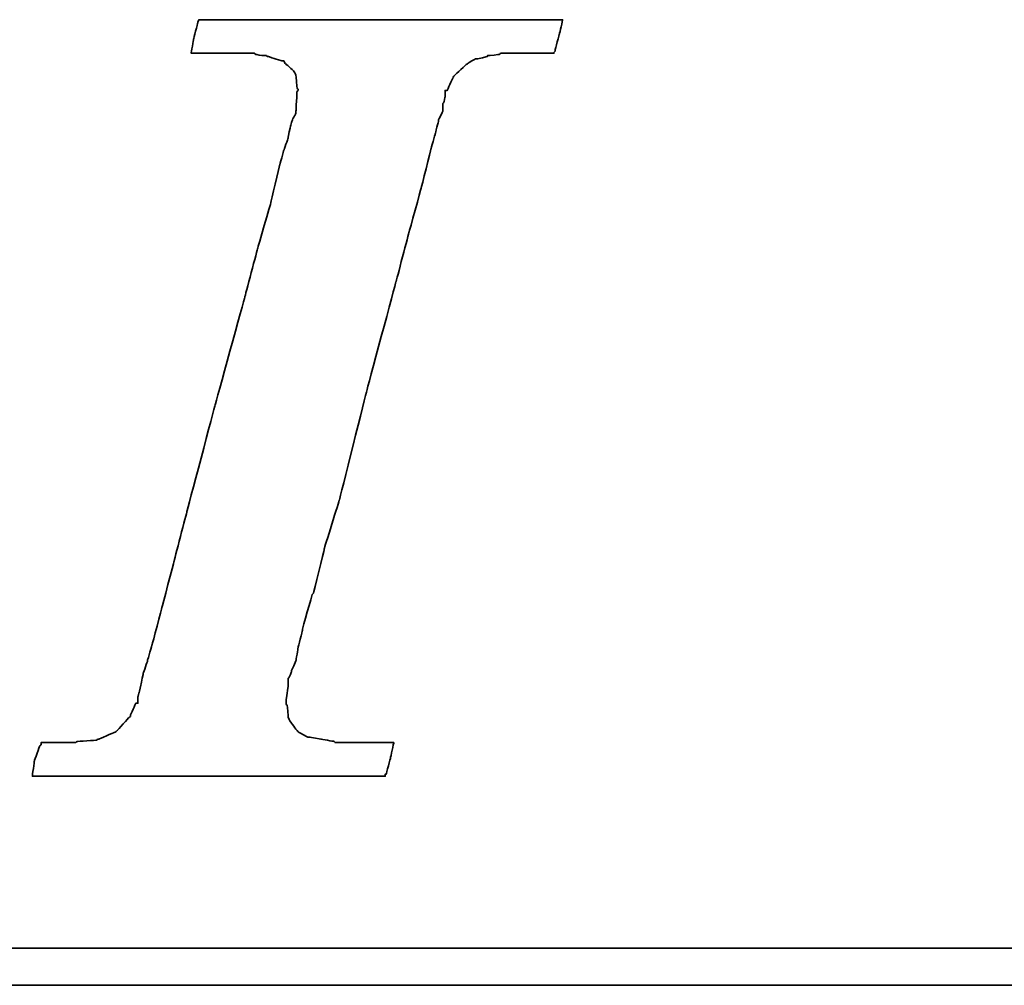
# Model space of a CAD drawing. Header units: millimetres. Extents: x 276 to 566, y 302 to 406.
# Tile 35 of 53: x 497.87 to 500.15, y 333.03 to 335.27. Entities that reach past the tile are written whole.
import ezdxf

# ---------------------------------------------------------------- set-up
doc = ezdxf.new("R2010")
doc.units = ezdxf.units.MM
doc.layers.add('DIM', color=4, linetype='Continuous')
doc.layers.add('layer 1', color=7, linetype='Continuous')

# ---------------------------------------------------------------- blocks, each defined once
blk = doc.blocks.new('TBI MOTION logo(完整正式版)')
at = {"layer": 'layer 1', "color": 22, "lineweight": 35}
for points, knots in [([(-40.59125, -7.94375), (-40.59125, -7.94375), (-40.97375, -7.94375), (-40.97375, -7.94375), (-40.97375, -7.94375), (-40.97375, -7.94375), (-41.38125, -7.94375), (-41.38125, -7.94375), (-41.38125, -7.94375), (-41.38125, -7.94375), (-41.54875, -7.94375), (-41.54875, -7.94375), (-41.54875, -7.94375), (-41.54875, -7.94375), (-41.59875, -7.94375), (-41.59875, -7.94375), (-41.59875, -7.94375), (-41.59875, -7.94375), (-41.88375, -7.94375), (-41.88375, -7.94375), (-41.88375, -7.94375), (-41.88375, -7.94375), (-41.90875, -7.91875), (-41.90875, -7.91875), (-41.90875, -7.91875), (-41.90875, -7.91875), (-42.19875, -7.87125), (-42.19875, -7.87125), (-42.19875, -7.87125), (-42.19875, -7.87125), (-42.43875, -7.82375), (-42.43875, -7.82375), (-42.43875, -7.82375), (-42.43875, -7.82375), (-42.45875, -7.82375), (-42.45875, -7.82375), (-42.45875, -7.82375), (-42.45875, -7.82375), (-42.48625, -7.82375), (-42.48625, -7.82375), (-42.48625, -7.82375), (-42.48625, -7.82375), (-42.67625, -7.72375), (-42.67625, -7.72375), (-42.67625, -7.72375), (-42.67625, -7.72375), (-42.70125, -7.70375), (-42.70125, -7.70375), (-42.70125, -7.70375), (-42.70125, -7.70375), (-42.72375, -7.67875), (-42.72375, -7.67875), (-42.72375, -7.67875), (-42.72375, -7.67875), (-42.86875, -7.48875), (-42.86875, -7.48875), (-42.86875, -7.48875), (-42.86875, -7.48875), (-42.89375, -7.43875), (-42.89375, -7.43875), (-42.89375, -7.43875), (-42.89375, -7.43875), (-42.91875, -7.38875), (-42.91875, -7.38875), (-42.91875, -7.38875), (-42.91875, -7.38875), (-42.93875, -7.12875), (-42.93875, -7.12875), (-42.93875, -7.12875), (-42.93875, -7.12875), (-42.96375, -7.10375), (-42.96375, -7.10375), (-42.96375, -7.10375), (-42.96375, -7.10375), (-42.96375, -7.05375), (-42.96375, -7.05375), (-42.96375, -7.05375), (-42.96375, -7.05375), (-42.96375, -7.00875), (-42.96375, -7.00875), (-42.96375, -7.00875), (-42.96375, -7.00875), (-42.91875, -6.69625), (-42.91875, -6.69625), (-42.91875, -6.69625), (-42.91875, -6.69625), (-42.91875, -6.62375), (-42.91875, -6.62375), (-42.91875, -6.62375), (-42.91875, -6.62375), (-42.91875, -6.59625), (-42.91875, -6.59625), (-42.91875, -6.59625), (-42.91875, -6.59625), (-42.91875, -6.57375), (-42.91875, -6.57375), (-42.91875, -6.57375), (-42.91875, -6.57375), (-42.91875, -6.52875), (-42.91875, -6.52875), (-42.91875, -6.52875), (-42.91875, -6.52875), (-42.89375, -6.50375), (-42.89375, -6.50375), (-42.89375, -6.50375), (-42.89375, -6.50375), (-42.84375, -6.38375), (-42.84375, -6.38375), (-42.84375, -6.38375), (-42.84375, -6.38375), (-42.84375, -6.35875), (-42.84375, -6.35875), (-42.84375, -6.35875), (-42.84375, -6.35875), (-42.74625, -6.14375), (-42.74625, -6.14375), (-42.74625, -6.14375), (-42.74625, -6.14375), (-42.70125, -5.85375), (-42.70125, -5.85375), (-42.70125, -5.85375), (-42.70125, -5.85375), (-42.60375, -5.47125), (-42.60375, -5.47125), (-42.60375, -5.47125), (-42.60375, -5.47125), (-42.60375, -5.44875), (-42.60375, -5.44875), (-42.60375, -5.44875), (-42.60375, -5.44875), (-42.38875, -4.67875), (-42.38875, -4.67875), (-42.38875, -4.67875), (-42.38875, -4.67875), (-42.36375, -4.65375), (-42.36375, -4.65375), (-42.36375, -4.65375), (-42.36375, -4.65375), (-42.12375, -3.69625), (-42.12375, -3.69625), (-42.12375, -3.69625), (-42.12375, -3.69625), (-42.12375, -3.67374), (-42.12375, -3.67374), (-42.12375, -3.67374), (-42.12375, -3.67374), (-41.78875, -2.59374), (-41.78875, -2.59374), (-41.78875, -2.59374), (-41.78875, -2.59374), (-41.18875, -0.19375), (-41.18875, -0.19375), (-41.18875, -0.19375), (-41.18875, -0.19375), (-40.54375, 2.20624), (-40.54375, 2.20624), (-40.54375, 2.20624), (-40.54375, 2.20624), (-40.25375, 3.30875), (-40.25375, 3.30875), (-40.25375, 3.30875), (-40.25375, 3.30875), (-39.98875, 4.27125), (-39.98875, 4.27125), (-39.98875, 4.27125), (-39.98875, 4.27125), (-39.77375, 5.13125), (-39.77375, 5.13125), (-39.77375, 5.13125), (-39.77375, 5.13125), (-39.67875, 5.47125), (-39.67875, 5.47125), (-39.67875, 5.47125), (-39.67875, 5.47125), (-39.60375, 5.75625), (-39.60375, 5.75625), (-39.60375, 5.75625), (-39.60375, 5.75625), (-39.60375, 5.78125), (-39.60375, 5.78125), (-39.60375, 5.78125), (-39.60375, 5.78125), (-39.50875, 5.97125), (-39.50875, 5.97125), (-39.50875, 5.97125), (-39.50875, 5.97125), (-39.50875, 6.13875), (-39.50875, 6.13875), (-39.50875, 6.13875), (-39.50875, 6.13875), (-39.48625, 6.16625), (-39.48625, 6.16625), (-39.48625, 6.16625), (-39.48625, 6.16625), (-39.46125, 6.28625), (-39.46125, 6.28625), (-39.46125, 6.28625), (-39.46125, 6.28625), (-39.46125, 6.42625), (-39.46125, 6.42625), (-39.46125, 6.42625), (-39.46125, 6.42625), (-39.41375, 6.42625), (-39.41375, 6.42625), (-39.41375, 6.42625), (-39.41375, 6.42625), (-39.29375, 6.69125), (-39.29375, 6.69125), (-39.29375, 6.69125), (-39.29375, 6.69125), (-39.26875, 6.74125), (-39.26875, 6.74125), (-39.26875, 6.74125), (-39.26875, 6.74125), (-39.24375, 6.76625), (-39.24375, 6.76625), (-39.24375, 6.76625), (-39.24375, 6.76625), (-38.98375, 7.00624), (-38.98375, 7.00624), (-38.98375, 7.00624), (-38.98375, 7.00624), (-38.95625, 7.02624), (-38.95625, 7.02624), (-38.95625, 7.02624), (-38.95625, 7.02624), (-38.78875, 7.12624), (-38.78875, 7.12624), (-38.78875, 7.12624), (-38.78875, 7.12624), (-38.76375, 7.12624), (-38.76375, 7.12624), (-38.76375, 7.12624), (-38.76375, 7.12624), (-38.74375, 7.12624), (-38.74375, 7.12624), (-38.74375, 7.12624), (-38.74375, 7.12624), (-38.52875, 7.17125), (-38.52875, 7.17125), (-38.52875, 7.17125), (-38.52875, 7.17125), (-38.52875, 7.19624), (-38.52875, 7.19624), (-38.52875, 7.19624), (-38.52875, 7.19624), (-38.50375, 7.19624), (-38.50375, 7.19624), (-38.50375, 7.19624), (-38.50375, 7.19624), (-38.26125, 7.21875), (-38.26125, 7.21875), (-38.26125, 7.21875), (-38.26125, 7.21875), (-38.23875, 7.24624), (-38.23875, 7.24624), (-38.23875, 7.24624), (-38.23875, 7.24624), (-38.21625, 7.24624), (-38.21625, 7.24624), (-38.21625, 7.24624), (-38.21625, 7.24624), (-38.18875, 7.24624), (-38.18875, 7.24624), (-38.18875, 7.24624), (-38.18875, 7.24624), (-37.90375, 7.24624), (-37.90375, 7.24624), (-37.90375, 7.24624), (-37.90375, 7.24624), (-37.85375, 7.24624), (-37.85375, 7.24624), (-37.85375, 7.24624), (-37.85375, 7.24624), (-37.75875, 7.24624), (-37.75875, 7.24624), (-37.75875, 7.24624), (-37.75875, 7.24624), (-37.42375, 7.24624), (-37.42375, 7.24624), (-37.42375, 7.24624), (-37.42375, 7.24624), (-37.08875, 7.24624), (-37.08875, 7.24624), (-37.08875, 7.24624), (-37.08875, 7.24624), (-37.06375, 7.24624), (-37.06375, 7.24624), (-37.06375, 7.24624), (-37.06375, 7.24624), (-37.06375, 7.26624), (-37.06375, 7.26624), (-37.06375, 7.26624), (-37.06375, 7.26624), (-37.03875, 7.29125), (-37.03875, 7.29125), (-37.03875, 7.29125), (-37.03875, 7.29125), (-37.03875, 7.31625), (-37.03875, 7.31625), (-37.03875, 7.31625), (-37.03875, 7.31625), (-36.94125, 7.67625), (-36.94125, 7.67625), (-36.94125, 7.67625), (-36.94125, 7.67625), (-36.86875, 7.98625), (-36.86875, 7.98625), (-36.86875, 7.98625), (-36.86875, 7.98625), (-36.98875, 7.98625), (-36.98875, 7.98625), (-36.98875, 7.98625), (-36.98875, 7.98625), (-37.42375, 7.98625), (-37.42375, 7.98625), (-37.42375, 7.98625), (-37.42375, 7.98625), (-37.94875, 7.98625), (-37.94875, 7.98625), (-37.94875, 7.98625), (-37.94875, 7.98625), (-38.57375, 7.98625), (-38.57375, 7.98625), (-38.57375, 7.98625), (-38.57375, 7.98625), (-39.29375, 7.98625), (-39.29375, 7.98625), (-39.29375, 7.98625), (-39.29375, 7.98625), (-40.82875, 7.98625), (-40.82875, 7.98625), (-40.82875, 7.98625), (-40.82875, 7.98625), (-42.36375, 7.98625), (-42.36375, 7.98625), (-42.36375, 7.98625), (-42.36375, 7.98625), (-43.08375, 7.98625), (-43.08375, 7.98625), (-43.08375, 7.98625), (-43.08375, 7.98625), (-43.70875, 7.98625), (-43.70875, 7.98625), (-43.70875, 7.98625), (-43.70875, 7.98625), (-44.23375, 7.98625), (-44.23375, 7.98625), (-44.23375, 7.98625), (-44.23375, 7.98625), (-44.66875, 7.98625), (-44.66875, 7.98625), (-44.66875, 7.98625), (-44.66875, 7.98625), (-44.88375, 7.98625), (-44.88375, 7.98625), (-44.88375, 7.98625), (-44.88375, 7.98625), (-44.90875, 7.94125), (-44.90875, 7.94125), (-44.90875, 7.94125), (-44.90875, 7.94125), (-44.90875, 7.91625), (-44.90875, 7.91625), (-44.90875, 7.91625), (-44.90875, 7.91625), (-45.00375, 7.55625), (-45.00375, 7.55625), (-45.00375, 7.55625), (-45.00375, 7.55625), (-45.05375, 7.24624), (-45.05375, 7.24624), (-45.05375, 7.24624), (-45.05375, 7.24624), (-44.61875, 7.24624), (-44.61875, 7.24624), (-44.61875, 7.24624), (-44.61875, 7.24624), (-44.11375, 7.24624), (-44.11375, 7.24624), (-44.11375, 7.24624), (-44.11375, 7.24624), (-43.99375, 7.24624), (-43.99375, 7.24624), (-43.99375, 7.24624), (-43.99375, 7.24624), (-43.94625, 7.24624), (-43.94625, 7.24624), (-43.94625, 7.24624), (-43.94625, 7.24624), (-43.92374, 7.24624), (-43.92374, 7.24624), (-43.92374, 7.24624), (-43.92374, 7.24624), (-43.65875, 7.24624), (-43.65875, 7.24624), (-43.65875, 7.24624), (-43.65875, 7.24624), (-43.63875, 7.21875), (-43.63875, 7.21875), (-43.63875, 7.21875), (-43.63875, 7.21875), (-43.46875, 7.19624), (-43.46875, 7.19624), (-43.46875, 7.19624), (-43.46875, 7.19624), (-43.39875, 7.19624), (-43.39875, 7.19624), (-43.39875, 7.19624), (-43.39875, 7.19624), (-43.37125, 7.17125), (-43.37125, 7.17125), (-43.37125, 7.17125), (-43.37125, 7.17125), (-43.34875, 7.17125), (-43.34875, 7.17125), (-43.34875, 7.17125), (-43.34875, 7.17125), (-43.20375, 7.12624), (-43.20375, 7.12624), (-43.20375, 7.12624), (-43.20375, 7.12624), (-43.05875, 7.07624), (-43.05875, 7.07624), (-43.05875, 7.07624), (-43.05875, 7.07624), (-43.01375, 7.07624), (-43.01375, 7.07624), (-43.01375, 7.07624), (-43.01375, 7.07624), (-42.98875, 7.02624), (-42.98875, 7.02624), (-42.98875, 7.02624), (-42.98875, 7.02624), (-42.79875, 6.86125), (-42.79875, 6.86125), (-42.79875, 6.86125), (-42.79875, 6.86125), (-42.77375, 6.81125), (-42.77375, 6.81125), (-42.77375, 6.81125), (-42.77375, 6.81125), (-42.74625, 6.76625), (-42.74625, 6.76625), (-42.74625, 6.76625), (-42.74625, 6.76625), (-42.72375, 6.47625), (-42.72375, 6.47625), (-42.72375, 6.47625), (-42.72375, 6.47625), (-42.70125, 6.45124), (-42.70125, 6.45124), (-42.70125, 6.45124), (-42.70125, 6.45124), (-42.70125, 6.42625), (-42.70125, 6.42625), (-42.70125, 6.42625), (-42.70125, 6.42625), (-42.72375, 6.40625), (-42.72375, 6.40625), (-42.72375, 6.40625), (-42.72375, 6.40625), (-42.74625, 5.97125), (-42.74625, 5.97125), (-42.74625, 5.97125), (-42.74625, 5.97125), (-42.74625, 5.94625), (-42.74625, 5.94625), (-42.74625, 5.94625), (-42.74625, 5.94625), (-42.74625, 5.92625), (-42.74625, 5.92625), (-42.74625, 5.92625), (-42.74625, 5.92625), (-42.77375, 5.87625), (-42.77375, 5.87625), (-42.77375, 5.87625), (-42.77375, 5.87625), (-42.81875, 5.80625), (-42.81875, 5.80625), (-42.81875, 5.80625), (-42.81875, 5.80625), (-42.86875, 5.63625), (-42.86875, 5.63625), (-42.86875, 5.63625), (-42.86875, 5.63625), (-42.91875, 5.39625), (-42.91875, 5.39625), (-42.91875, 5.39625), (-42.91875, 5.39625), (-42.91875, 5.37124), (-42.91875, 5.37124), (-42.91875, 5.37124), (-42.91875, 5.37124), (-43.01375, 5.10874), (-43.01375, 5.10874), (-43.01375, 5.10874), (-43.01375, 5.10874), (-43.10875, 4.77124), (-43.10875, 4.77124), (-43.10875, 4.77124), (-43.10875, 4.77124), (-43.29875, 3.95625), (-43.29875, 3.95625), (-43.29875, 3.95625), (-43.29875, 3.95625), (-43.58875, 2.95125), (-43.58875, 2.95125), (-43.58875, 2.95125), (-43.58875, 2.95125), (-43.87375, 1.87125), (-43.87375, 1.87125), (-43.87375, 1.87125), (-43.87375, 1.87125), (-44.52625, -0.50374), (-44.52625, -0.50374), (-44.52625, -0.50374), (-44.52625, -0.50374), (-45.14875, -2.85375), (-45.14875, -2.85375), (-45.14875, -2.85375), (-45.14875, -2.85375), (-45.43375, -3.95875), (-45.43375, -3.95875), (-45.43375, -3.95875), (-45.43375, -3.95875), (-45.69875, -4.96875), (-45.69875, -4.96875), (-45.69875, -4.96875), (-45.69875, -4.96875), (-45.91375, -5.78375), (-45.91375, -5.78375), (-45.91375, -5.78375), (-45.91375, -5.78375), (-46.01375, -6.11875), (-46.01375, -6.11875), (-46.01375, -6.11875), (-46.01375, -6.11875), (-46.01375, -6.14375), (-46.01375, -6.14375), (-46.01375, -6.14375), (-46.01375, -6.14375), (-46.10875, -6.40875), (-46.10875, -6.40875), (-46.10875, -6.40875), (-46.10875, -6.40875), (-46.15375, -6.64875), (-46.15375, -6.64875), (-46.15375, -6.64875), (-46.15375, -6.64875), (-46.20375, -6.83875), (-46.20375, -6.83875), (-46.20375, -6.83875), (-46.20375, -6.83875), (-46.22875, -6.93375), (-46.22875, -6.93375), (-46.22875, -6.93375), (-46.22875, -6.93375), (-46.22875, -7.07875), (-46.22875, -7.07875), (-46.22875, -7.07875), (-46.22875, -7.07875), (-46.27375, -7.07875), (-46.27375, -7.07875), (-46.27375, -7.07875), (-46.27375, -7.07875), (-46.39375, -7.34375), (-46.39375, -7.34375), (-46.39375, -7.34375), (-46.39375, -7.34375), (-46.39375, -7.36875), (-46.39375, -7.36875), (-46.39375, -7.36875), (-46.39375, -7.36875), (-46.42125, -7.38875), (-46.42125, -7.38875), (-46.42125, -7.38875), (-46.42125, -7.38875), (-46.68375, -7.67875), (-46.68375, -7.67875), (-46.68375, -7.67875), (-46.68375, -7.67875), (-46.70875, -7.70375), (-46.70875, -7.70375), (-46.70875, -7.70375), (-46.70875, -7.70375), (-46.75375, -7.72375), (-46.75375, -7.72375), (-46.75375, -7.72375), (-46.75375, -7.72375), (-47.08875, -7.87125), (-47.08875, -7.87125), (-47.08875, -7.87125), (-47.08875, -7.87125), (-47.11625, -7.87125), (-47.11625, -7.87125), (-47.11625, -7.87125), (-47.11625, -7.87125), (-47.13875, -7.89375), (-47.13875, -7.89375), (-47.13875, -7.89375), (-47.13875, -7.89375), (-47.56875, -7.91875), (-47.56875, -7.91875), (-47.56875, -7.91875), (-47.56875, -7.91875), (-47.59625, -7.94375), (-47.59625, -7.94375), (-47.59625, -7.94375), (-47.59625, -7.94375), (-47.64375, -7.94375), (-47.64375, -7.94375), (-47.64375, -7.94375), (-47.64375, -7.94375), (-47.73625, -7.94375), (-47.73625, -7.94375), (-47.73625, -7.94375), (-47.73625, -7.94375), (-48.07375, -7.94375), (-48.07375, -7.94375), (-48.07375, -7.94375), (-48.07375, -7.94375), (-48.36125, -7.94375), (-48.36125, -7.94375), (-48.36125, -7.94375), (-48.36125, -7.94375), (-48.36125, -7.96625), (-48.36125, -7.96625), (-48.36125, -7.96625), (-48.36125, -7.96625), (-48.36125, -7.99125), (-48.36125, -7.99125), (-48.36125, -7.99125), (-48.36125, -7.99125), (-48.38875, -8.01375), (-48.38875, -8.01375), (-48.38875, -8.01375), (-48.38875, -8.01375), (-48.50875, -8.34875), (-48.50875, -8.34875), (-48.50875, -8.34875), (-48.50875, -8.34875), (-48.55375, -8.68625), (-48.55375, -8.68625), (-48.55375, -8.68625), (-48.55375, -8.68625), (-48.45875, -8.68625), (-48.45875, -8.68625), (-48.45875, -8.68625), (-48.45875, -8.68625), (-48.07375, -8.68625), (-48.07375, -8.68625), (-48.07375, -8.68625), (-48.07375, -8.68625), (-47.52375, -8.68625), (-47.52375, -8.68625), (-47.52375, -8.68625), (-47.52375, -8.68625), (-46.92375, -8.68625), (-46.92375, -8.68625), (-46.92375, -8.68625), (-46.92375, -8.68625), (-46.25375, -8.68625), (-46.25375, -8.68625), (-46.25375, -8.68625), (-46.25375, -8.68625), (-46.20375, -8.68625), (-46.20375, -8.68625), (-46.20375, -8.68625), (-46.20375, -8.68625), (-44.71375, -8.68625), (-44.71375, -8.68625), (-44.71375, -8.68625), (-44.71375, -8.68625), (-43.22875, -8.68625), (-43.22875, -8.68625), (-43.22875, -8.68625), (-43.22875, -8.68625), (-42.55875, -8.68625), (-42.55875, -8.68625), (-42.55875, -8.68625), (-42.55875, -8.68625), (-42.50875, -8.68625), (-42.50875, -8.68625), (-42.50875, -8.68625), (-42.50875, -8.68625), (-41.93375, -8.68625), (-41.93375, -8.68625), (-41.93375, -8.68625), (-41.93375, -8.68625), (-41.38125, -8.68625), (-41.38125, -8.68625), (-41.38125, -8.68625), (-41.38125, -8.68625), (-40.97375, -8.68625), (-40.97375, -8.68625), (-40.97375, -8.68625), (-40.97375, -8.68625), (-40.78125, -8.68625), (-40.78125, -8.68625), (-40.78125, -8.68625), (-40.78125, -8.68625), (-40.78125, -8.63875), (-40.78125, -8.63875), (-40.78125, -8.63875), (-40.78125, -8.63875), (-40.75875, -8.63875), (-40.75875, -8.63875), (-40.75875, -8.63875), (-40.75875, -8.63875), (-40.66375, -8.27875), (-40.66375, -8.27875), (-40.66375, -8.27875), (-40.66375, -8.27875), (-40.59125, -7.94375), (-40.59125, -7.94375)], [0, 0, 0, 0, 0.00558659, 0.00558659, 0.00558659, 0.0055866, 0.01117318, 0.01117318, 0.01117318, 0.01117319, 0.01675978, 0.01675978, 0.01675978, 0.01675979, 0.02234637, 0.02234637, 0.02234637, 0.02234638, 0.02793296, 0.02793296, 0.02793296, 0.02793297, 0.03351955, 0.03351955, 0.03351955, 0.03351956, 0.03910615, 0.03910615, 0.03910615, 0.03910616, 0.04469274, 0.04469274, 0.04469274, 0.04469275, 0.05027933, 0.05027933, 0.05027933, 0.05027934, 0.05586592, 0.05586592, 0.05586592, 0.05586593, 0.06145251, 0.06145251, 0.06145251, 0.06145252, 0.06703911, 0.06703911, 0.06703911, 0.06703912, 0.0726257, 0.0726257, 0.0726257, 0.07262571, 0.07821229, 0.07821229, 0.07821229, 0.0782123, 0.08379888, 0.08379888, 0.08379888, 0.08379889, 0.08938547, 0.08938547, 0.08938547, 0.08938548, 0.09497207, 0.09497207, 0.09497207, 0.09497208, 0.10055866, 0.10055866, 0.10055866, 0.10055867, 0.10614525, 0.10614525, 0.10614525, 0.10614526, 0.11173184, 0.11173184, 0.11173184, 0.11173185, 0.11731844, 0.11731844, 0.11731844, 0.11731845, 0.12290503, 0.12290503, 0.12290503, 0.12290504, 0.12849162, 0.12849162, 0.12849162, 0.12849163, 0.13407821, 0.13407821, 0.13407821, 0.13407822, 0.1396648, 0.1396648, 0.1396648, 0.13966481, 0.1452514, 0.1452514, 0.1452514, 0.14525141, 0.15083799, 0.15083799, 0.15083799, 0.150838, 0.15642458, 0.15642458, 0.15642458, 0.15642459, 0.16201117, 0.16201117, 0.16201117, 0.16201118, 0.16759777, 0.16759777, 0.16759777, 0.16759778, 0.17318436, 0.17318436, 0.17318436, 0.17318437, 0.17877095, 0.17877095, 0.17877095, 0.17877096, 0.18435754, 0.18435754, 0.18435754, 0.18435755, 0.18994413, 0.18994413, 0.18994413, 0.18994414, 0.19553073, 0.19553073, 0.19553073, 0.19553074, 0.20111732, 0.20111732, 0.20111732, 0.20111733, 0.20670391, 0.20670391, 0.20670391, 0.20670392, 0.2122905, 0.2122905, 0.2122905, 0.21229051, 0.21787709, 0.21787709, 0.21787709, 0.2178771, 0.22346369, 0.22346369, 0.22346369, 0.2234637, 0.22905028, 0.22905028, 0.22905028, 0.22905029, 0.23463687, 0.23463687, 0.23463687, 0.23463688, 0.24022346, 0.24022346, 0.24022346, 0.24022347, 0.24581006, 0.24581006, 0.24581006, 0.24581007, 0.25139665, 0.25139665, 0.25139665, 0.25139666, 0.25698324, 0.25698324, 0.25698324, 0.25698325, 0.26256983, 0.26256983, 0.26256983, 0.26256984, 0.26815642, 0.26815642, 0.26815642, 0.26815643, 0.27374302, 0.27374302, 0.27374302, 0.27374303, 0.27932961, 0.27932961, 0.27932961, 0.27932962, 0.2849162, 0.2849162, 0.2849162, 0.28491621, 0.29050279, 0.29050279, 0.29050279, 0.2905028, 0.29608939, 0.29608939, 0.29608939, 0.2960894, 0.30167598, 0.30167598, 0.30167598, 0.30167599, 0.30726257, 0.30726257, 0.30726257, 0.30726258, 0.31284916, 0.31284916, 0.31284916, 0.31284917, 0.31843575, 0.31843575, 0.31843575, 0.31843576, 0.32402235, 0.32402235, 0.32402235, 0.32402236, 0.32960894, 0.32960894, 0.32960894, 0.32960895, 0.33519553, 0.33519553, 0.33519553, 0.33519554, 0.34078212, 0.34078212, 0.34078212, 0.34078213, 0.34636872, 0.34636872, 0.34636872, 0.34636873, 0.35195531, 0.35195531, 0.35195531, 0.35195532, 0.3575419, 0.3575419, 0.3575419, 0.35754191, 0.36312849, 0.36312849, 0.36312849, 0.3631285, 0.36871508, 0.36871508, 0.36871508, 0.36871509, 0.37430168, 0.37430168, 0.37430168, 0.37430169, 0.37988827, 0.37988827, 0.37988827, 0.37988828, 0.38547486, 0.38547486, 0.38547486, 0.38547487, 0.39106145, 0.39106145, 0.39106145, 0.39106146, 0.39664804, 0.39664804, 0.39664804, 0.39664805, 0.40223464, 0.40223464, 0.40223464, 0.40223465, 0.40782123, 0.40782123, 0.40782123, 0.40782124, 0.41340782, 0.41340782, 0.41340782, 0.41340783, 0.41899441, 0.41899441, 0.41899441, 0.41899442, 0.42458101, 0.42458101, 0.42458101, 0.42458102, 0.4301676, 0.4301676, 0.4301676, 0.43016761, 0.43575419, 0.43575419, 0.43575419, 0.4357542, 0.44134078, 0.44134078, 0.44134078, 0.44134079, 0.44692737, 0.44692737, 0.44692737, 0.44692738, 0.45251397, 0.45251397, 0.45251397, 0.45251398, 0.45810056, 0.45810056, 0.45810056, 0.45810057, 0.46368715, 0.46368715, 0.46368715, 0.46368716, 0.46927374, 0.46927374, 0.46927374, 0.46927375, 0.47486034, 0.47486034, 0.47486034, 0.47486035, 0.48044693, 0.48044693, 0.48044693, 0.48044694, 0.48603352, 0.48603352, 0.48603352, 0.48603353, 0.49162011, 0.49162011, 0.49162011, 0.49162012, 0.4972067, 0.4972067, 0.4972067, 0.49720671, 0.5027933, 0.5027933, 0.5027933, 0.50279331, 0.50837989, 0.50837989, 0.50837989, 0.5083799, 0.51396648, 0.51396648, 0.51396648, 0.51396649, 0.51955307, 0.51955307, 0.51955307, 0.51955308, 0.52513966, 0.52513966, 0.52513966, 0.52513967, 0.53072626, 0.53072626, 0.53072626, 0.53072627, 0.53631285, 0.53631285, 0.53631285, 0.53631286, 0.54189944, 0.54189944, 0.54189944, 0.54189945, 0.54748603, 0.54748603, 0.54748603, 0.54748604, 0.55307263, 0.55307263, 0.55307263, 0.55307264, 0.55865922, 0.55865922, 0.55865922, 0.55865923, 0.56424581, 0.56424581, 0.56424581, 0.56424582, 0.5698324, 0.5698324, 0.5698324, 0.56983241, 0.57541899, 0.57541899, 0.57541899, 0.575419, 0.58100559, 0.58100559, 0.58100559, 0.5810056, 0.58659218, 0.58659218, 0.58659218, 0.58659219, 0.59217877, 0.59217877, 0.59217877, 0.59217878, 0.59776536, 0.59776536, 0.59776536, 0.59776537, 0.60335196, 0.60335196, 0.60335196, 0.60335197, 0.60893855, 0.60893855, 0.60893855, 0.60893856, 0.61452514, 0.61452514, 0.61452514, 0.61452515, 0.62011173, 0.62011173, 0.62011173, 0.62011174, 0.62569832, 0.62569832, 0.62569832, 0.62569833, 0.63128492, 0.63128492, 0.63128492, 0.63128493, 0.63687151, 0.63687151, 0.63687151, 0.63687152, 0.6424581, 0.6424581, 0.6424581, 0.64245811, 0.64804469, 0.64804469, 0.64804469, 0.6480447, 0.65363128, 0.65363128, 0.65363128, 0.65363129, 0.65921788, 0.65921788, 0.65921788, 0.65921789, 0.66480447, 0.66480447, 0.66480447, 0.66480448, 0.67039106, 0.67039106, 0.67039106, 0.67039107, 0.67597765, 0.67597765, 0.67597765, 0.67597766, 0.68156425, 0.68156425, 0.68156425, 0.68156426, 0.68715084, 0.68715084, 0.68715084, 0.68715085, 0.69273743, 0.69273743, 0.69273743, 0.69273744, 0.69832402, 0.69832402, 0.69832402, 0.69832403, 0.70391061, 0.70391061, 0.70391061, 0.70391062, 0.70949721, 0.70949721, 0.70949721, 0.70949722, 0.7150838, 0.7150838, 0.7150838, 0.71508381, 0.72067039, 0.72067039, 0.72067039, 0.7206704, 0.72625698, 0.72625698, 0.72625698, 0.72625699, 0.73184358, 0.73184358, 0.73184358, 0.73184359, 0.73743017, 0.73743017, 0.73743017, 0.73743018, 0.74301676, 0.74301676, 0.74301676, 0.74301677, 0.74860335, 0.74860335, 0.74860335, 0.74860336, 0.75418994, 0.75418994, 0.75418994, 0.75418995, 0.75977654, 0.75977654, 0.75977654, 0.75977655, 0.76536313, 0.76536313, 0.76536313, 0.76536314, 0.77094972, 0.77094972, 0.77094972, 0.77094973, 0.77653631, 0.77653631, 0.77653631, 0.77653632, 0.78212291, 0.78212291, 0.78212291, 0.78212292, 0.7877095, 0.7877095, 0.7877095, 0.78770951, 0.79329609, 0.79329609, 0.79329609, 0.7932961, 0.79888268, 0.79888268, 0.79888268, 0.79888269, 0.80446927, 0.80446927, 0.80446927, 0.80446928, 0.81005587, 0.81005587, 0.81005587, 0.81005588, 0.81564246, 0.81564246, 0.81564246, 0.81564247, 0.82122905, 0.82122905, 0.82122905, 0.82122906, 0.82681564, 0.82681564, 0.82681564, 0.82681565, 0.83240223, 0.83240223, 0.83240223, 0.83240224, 0.83798883, 0.83798883, 0.83798883, 0.83798884, 0.84357542, 0.84357542, 0.84357542, 0.84357543, 0.84916201, 0.84916201, 0.84916201, 0.84916202, 0.8547486, 0.8547486, 0.8547486, 0.85474861, 0.8603352, 0.8603352, 0.8603352, 0.86033521, 0.86592179, 0.86592179, 0.86592179, 0.8659218, 0.87150838, 0.87150838, 0.87150838, 0.87150839, 0.87709497, 0.87709497, 0.87709497, 0.87709498, 0.88268156, 0.88268156, 0.88268156, 0.88268157, 0.88826816, 0.88826816, 0.88826816, 0.88826817, 0.89385475, 0.89385475, 0.89385475, 0.89385476, 0.89944134, 0.89944134, 0.89944134, 0.89944135, 0.90502793, 0.90502793, 0.90502793, 0.90502794, 0.91061453, 0.91061453, 0.91061453, 0.91061454, 0.91620112, 0.91620112, 0.91620112, 0.91620113, 0.92178771, 0.92178771, 0.92178771, 0.92178772, 0.9273743, 0.9273743, 0.9273743, 0.92737431, 0.93296089, 0.93296089, 0.93296089, 0.9329609, 0.93854749, 0.93854749, 0.93854749, 0.9385475, 0.94413408, 0.94413408, 0.94413408, 0.94413409, 0.94972067, 0.94972067, 0.94972067, 0.94972068, 0.95530726, 0.95530726, 0.95530726, 0.95530727, 0.96089385, 0.96089385, 0.96089385, 0.96089386, 0.96648045, 0.96648045, 0.96648045, 0.96648046, 0.97206704, 0.97206704, 0.97206704, 0.97206705, 0.97765363, 0.97765363, 0.97765363, 0.97765364, 0.98324022, 0.98324022, 0.98324022, 0.98324023, 0.98882682, 0.98882682, 0.98882682, 0.98882683, 0.99441341, 0.99441341, 0.99441341, 0.99441342, 1, 1, 1, 1]), ([(75.90875, -9.47875), (75.90875, -9.47875), (75.90875, -12.28625), (75.90875, -12.28625), (75.90875, -12.28625), (75.90875, -12.28625), (75.90875, -12.47875), (75.90875, -12.47875), (75.90875, -12.47875), (75.90875, -12.47875), (75.71625, -12.47875), (75.71625, -12.47875), (75.71625, -12.47875), (75.71625, -12.47875), (-88.32875, -12.47875), (-88.32875, -12.47875), (-88.32875, -12.47875), (-88.32875, -12.47875), (-88.32875, -13.29375), (-88.32875, -13.29375), (-88.32875, -13.29375), (-88.32875, -13.29375), (82.89125, -13.29375), (82.89125, -13.29375), (82.89125, -13.29375), (82.89125, -13.29375), (75.90875, -9.47875), (75.90875, -9.47875)], [0, 0, 0, 0, 0.14285714, 0.14285714, 0.14285714, 0.14285715, 0.28571429, 0.28571429, 0.28571429, 0.2857143, 0.42857143, 0.42857143, 0.42857143, 0.42857144, 0.57142857, 0.57142857, 0.57142857, 0.57142858, 0.71428571, 0.71428571, 0.71428571, 0.71428572, 0.85714286, 0.85714286, 0.85714286, 0.85714287, 1, 1, 1, 1])]:
    blk.add_open_spline(points, degree=3, knots=knots, dxfattribs=at)

msp = doc.modelspace()

# ---------------------------------------------------------------- block references
at = {"layer": 'DIM', "color": 7, "xscale": 0.1054262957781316, "yscale": 0.1054262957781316, "zscale": 0.1054262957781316}
msp.add_blockref('TBI MOTION logo(完整正式版)', (503.0142, 334.4291), dxfattribs=at)

doc.saveas('drawing.dxf')
